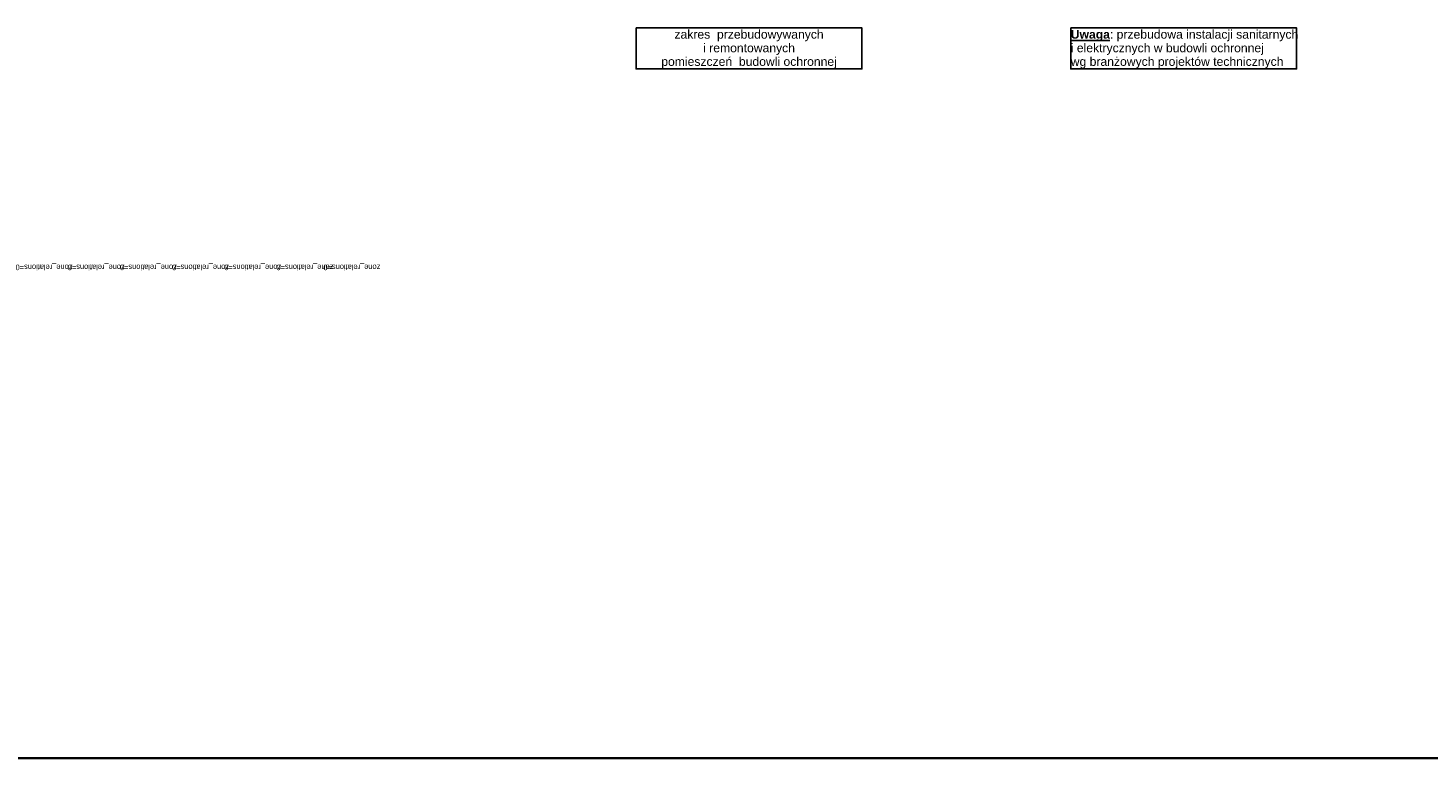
# Model space of a CAD drawing. Header units: centimetres. Extents: x 18292 to 3593338517, y 11794 to 62103.
# Tile 53 of 147: x 898354941 to 898358966, y 51348 to 53449. Entities that reach past the tile are written whole.
import ezdxf
from ezdxf.enums import TextEntityAlignment as Align

# ---------------------------------------------------------------- set-up
doc = ezdxf.new("R2010")
doc.units = ezdxf.units.CM
doc.header["$MEASUREMENT"] = 0
doc.layers.add('410-Fundamenty', color=7, linetype='Continuous')
doc.layers.add('__PROJEKTOWANE', color=7, linetype='Continuous')
doc.styles.add('GENERATED_STYLE_1', font='txt')
doc.styles.add('GENERATED_STYLE_2', font='txt')
doc.styles.add('GENERATED_STYLE_6', font='txt')

# ---------------------------------------------------------------- blocks, each defined once
blk = doc.blocks.new('D Marker 11')
at = {"layer": '410-Fundamenty', "color": 5, "lineweight": 13, "style": 'GENERATED_STYLE_1'}
blk.add_attdef('DUMMY_141', text='', height=16, rotation=180, dxfattribs=at).set_placement((0, -3047.647), align=Align.BOTTOM_LEFT)

msp = doc.modelspace()

# ---------------------------------------------------------------- linework, layer by layer
at = {"color": 161, "linetype": 'Continuous', "lineweight": 35, "true_color": 0x40a5ff}
msp.add_line((898348847.4, 51348.5), (898359555.1, 51348.5), dxfattribs=at)
at = {"layer": '__PROJEKTOWANE', "color": 230, "linetype": 'Continuous', "lineweight": 25, "flags": 128}
for points in [[(898356689.4, 53448.9), (898357338.8, 53448.9), (898357338.8, 53331), (898356689.4, 53331)], [(898357939, 53448.9), (898358588.3, 53448.9), (898358588.3, 53331), (898357939, 53331)]]:
    msp.add_lwpolyline(points, close=True, dxfattribs=at)

# ---------------------------------------------------------------- block references
at = {"layer": '410-Fundamenty', "color": 5, "linetype": 'Continuous', "lineweight": 13}
for p in [(898355069, 55820.5), (898355219, 55820.5), (898355369, 55820.5), (898355519, 55820.5), (898355669, 55820.5), (898355819, 55820.5), (898355954, 55820.5)]:
    msp.add_blockref('D Marker 11', p, dxfattribs=at).add_auto_attribs({'DUMMY_141': 'zone_relations=0'})

# ---------------------------------------------------------------- texts
at = {"layer": '__PROJEKTOWANE', "color": 230, "linetype": 'Continuous', "lineweight": 25, "char_height": 25, "line_spacing_factor": 0.940037}
for s, insert, attachment_point, style in [('\\A1;{\\pqc;\\fArial|b0|i0|c238|p38;zakres  przebudowywanych \\P\\pqc;\\fArial|b0|i0|c238|p38;i remontowanych  \\P\\pqc;\\fArial|b0|i0|c238|p38;pomieszczeń  budowli ochronnej}', (898357014.1, 53443.2), 2, 'GENERATED_STYLE_2'), ('\\A1;{\\pql;\\fArial|b1|i0|c238|p38;\\L\\LUwaga\\fArial|b0|i0|c238|p38;\\l\\l: przebudowa instalacji sanitarnych \\P\\pql;\\fArial|b0|i0|c238|p38;i elektrycznych w budowli ochronnej\\P\\pql;\\fArial|b0|i0|c238|p38;wg branżowych projektów technicznych }', (898357939, 53443.2), 1, 'GENERATED_STYLE_6')]:
    msp.add_mtext(s, dxfattribs=dict(at, insert=insert, attachment_point=attachment_point, style=style))

doc.saveas('drawing.dxf')
